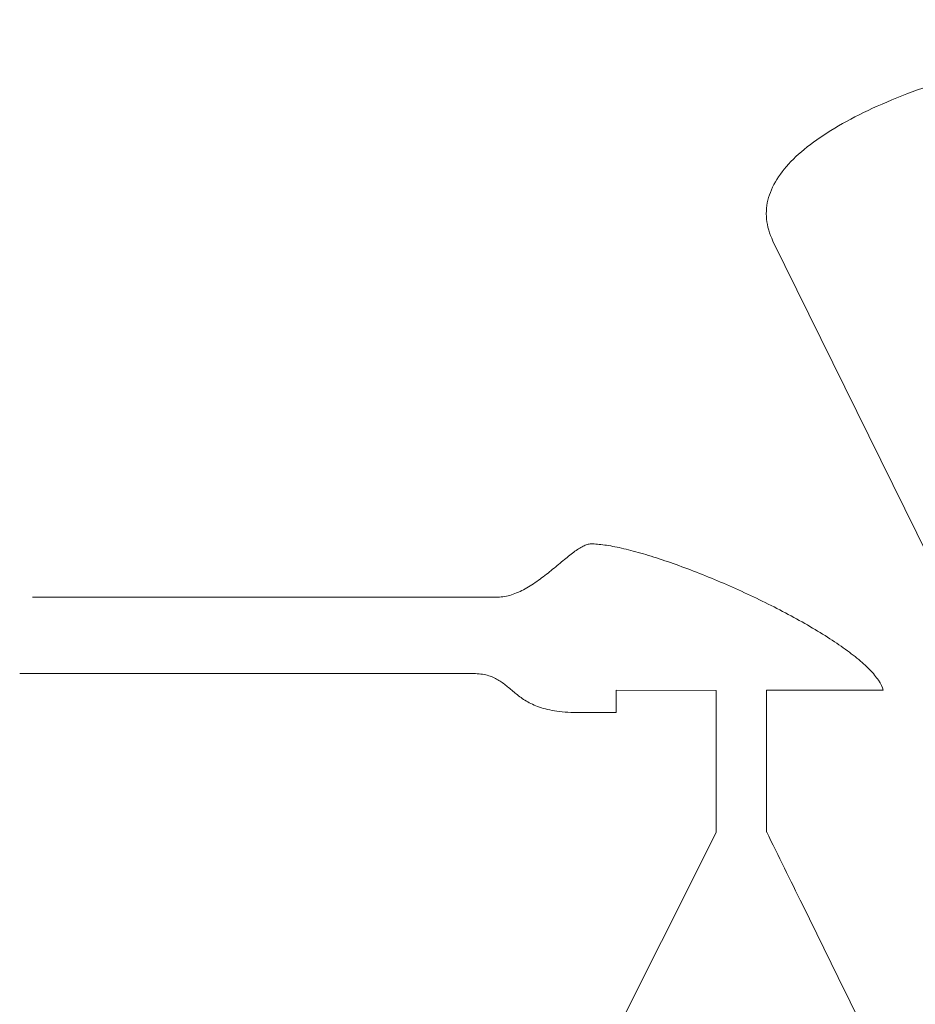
# Model space of a CAD drawing. Header units: millimetres. Extents: x -1287 to -404, y 154 to 690.
# Tile 3 of 9: x -1021 to -869, y 442 to 608. Entities that reach past the tile are written whole.
import ezdxf

# ---------------------------------------------------------------- set-up
doc = ezdxf.new("R2010")
doc.units = ezdxf.units.MM
doc.header["$MEASUREMENT"] = 0
doc.layers.add('Camada 1', color=7, linetype='Continuous')

msp = doc.modelspace()

# ---------------------------------------------------------------- linework, layer by layer
at = {"layer": 'Camada 1', "lineweight": 9}
for points, knots in [([(-787.67, 373.5558), (-787.67, 373.5558), (-787.6697, 373.5563), (-787.6697, 373.5563), (-787.6697, 373.5563), (-787.6697, 373.5563), (-781.5137, 385.8831), (-781.5137, 385.8831), (-781.5137, 385.8831), (-781.5137, 385.8831), (-775.3572, 398.2103), (-775.3572, 398.2103), (-775.3572, 398.2103), (-775.3572, 398.2103), (-769.201, 410.5375), (-769.201, 410.5375), (-769.201, 410.5375), (-769.201, 410.5375), (-763.0446, 422.8648), (-763.0446, 422.8648), (-763.0446, 422.8648), (-763.0446, 422.8648), (-756.8881, 435.192), (-756.8881, 435.192), (-756.8881, 435.192), (-756.8881, 435.192), (-750.7318, 447.5193), (-750.7318, 447.5193), (-750.7318, 447.5193), (-750.7318, 447.5193), (-744.5754, 459.8465), (-744.5754, 459.8465), (-744.5754, 459.8465), (-744.5754, 459.8465), (-738.4191, 472.1737), (-738.4191, 472.1737), (-738.4191, 472.1737), (-738.4191, 472.1737), (-732.2628, 484.5003), (-732.2628, 484.5003), (-732.2628, 484.5003), (-732.2628, 484.5003), (-726.1064, 496.8282), (-726.1064, 496.8282), (-726.1064, 496.8282), (-726.1064, 496.8282), (-719.9499, 509.1555), (-719.9499, 509.1555), (-719.9499, 509.1555), (-719.9499, 509.1555), (-713.7937, 521.4827), (-713.7937, 521.4827), (-713.7937, 521.4827), (-713.7937, 521.4827), (-707.6374, 533.8095), (-707.6374, 533.8095), (-707.6374, 533.8095), (-707.6374, 533.8095), (-701.4809, 546.1367), (-701.4809, 546.1367), (-701.4809, 546.1367), (-701.4809, 546.1367), (-695.3247, 558.4644), (-695.3247, 558.4644), (-695.3247, 558.4644), (-695.3247, 558.4644), (-689.1684, 570.7917), (-689.1684, 570.7917), (-689.1684, 570.7917), (-689.1133, 570.9022), (-689.0597, 571.0127), (-689.0086, 571.1233), (-689.0086, 571.1233), (-688.9575, 571.2343), (-688.908, 571.3449), (-688.861, 571.4554), (-688.861, 571.4554), (-688.8138, 571.5659), (-688.7686, 571.6761), (-688.7255, 571.7865), (-688.7255, 571.7865), (-688.6827, 571.8971), (-688.6415, 572.0075), (-688.6026, 572.1175), (-688.6026, 572.1175), (-688.5637, 572.2274), (-688.5265, 572.3375), (-688.4914, 572.4475), (-688.4914, 572.4475), (-688.4566, 572.5575), (-688.4232, 572.6674), (-688.3923, 572.7775), (-688.3923, 572.7775), (-688.3613, 572.8869), (-688.3321, 572.9968), (-688.305, 573.1063), (-688.305, 573.1063), (-688.278, 573.2156), (-688.2525, 573.3257), (-688.2294, 573.4346), (-688.2294, 573.4346), (-688.2064, 573.5441), (-688.1849, 573.6534), (-688.1656, 573.7629), (-688.1656, 573.7629), (-688.1462, 573.8717), (-688.1286, 573.9812), (-688.1131, 574.0901), (-688.1131, 574.0901), (-688.0977, 574.1989), (-688.084, 574.3084), (-688.0723, 574.4168), (-688.0723, 574.4168), (-688.0606, 574.5256), (-688.0508, 574.6346), (-688.043, 574.7435), (-688.043, 574.7435), (-688.0351, 574.8517), (-688.0289, 574.9601), (-688.025, 575.0689), (-688.025, 575.0689), (-688.0207, 575.1773), (-688.0182, 575.2857), (-688.0179, 575.394), (-688.0179, 575.394), (-688.0174, 575.5018), (-688.019, 575.6095), (-688.022, 575.7179), (-688.022, 575.7179), (-688.0251, 575.8256), (-688.03, 575.9334), (-688.037, 576.0413), (-688.037, 576.0413), (-688.1068, 577.1434), (-688.3708, 578.2327), (-688.8165, 579.3073), (-688.8165, 579.3073), (-689.2622, 580.3818), (-689.8898, 581.4417), (-690.6872, 582.4832), (-690.6872, 582.4832), (-691.4846, 583.5253), (-692.4522, 584.5493), (-693.5773, 585.5524), (-693.5773, 585.5524), (-694.7025, 586.5559), (-695.9859, 587.5392), (-697.4147, 588.4989), (-697.4147, 588.4989), (-698.8437, 589.458), (-700.4187, 590.3944), (-702.1278, 591.3046), (-702.1278, 591.3046), (-703.8368, 592.2147), (-705.6798, 593.0991), (-707.645, 593.954), (-707.645, 593.954), (-709.6098, 594.8093), (-711.697, 595.6358), (-713.894, 596.4304), (-713.894, 596.4304), (-716.091, 597.2252), (-718.3983, 597.9884), (-720.8033, 598.7172), (-720.8033, 598.7172), (-723.2085, 599.4457), (-725.712, 600.1403), (-728.3013, 600.7969), (-728.3013, 600.7969), (-730.8906, 601.4536), (-733.5663, 602.0738), (-736.316, 602.6535), (-736.316, 602.6535), (-739.0656, 603.2332), (-741.8898, 603.7731), (-744.7754, 604.2698), (-744.7754, 604.2698), (-747.6615, 604.7669), (-750.6098, 605.2217), (-753.6081, 605.6302), (-753.6081, 605.6302), (-756.6064, 606.0389), (-759.6553, 606.4023), (-762.7418, 606.717), (-762.7418, 606.717), (-765.8288, 607.032), (-768.9542, 607.2987), (-772.1054, 607.5144), (-772.1054, 607.5144), (-775.2569, 607.73), (-778.4347, 607.8944), (-781.6266, 608.0044), (-781.6266, 608.0044), (-784.8185, 608.115), (-788.025, 608.1721), (-791.2337, 608.1721), (-791.2337, 608.1721), (-794.7562, 608.1721), (-798.2754, 608.1039), (-801.7755, 607.9707), (-801.7755, 607.9707), (-805.2755, 607.8382), (-808.7568, 607.6408), (-812.203, 607.3829), (-812.203, 607.3829), (-815.6491, 607.125), (-819.0607, 606.8056), (-822.4216, 606.4294), (-822.4216, 606.4294), (-825.7825, 606.0538), (-829.093, 605.6198), (-832.3372, 605.1331), (-832.3372, 605.1331), (-835.5812, 604.6465), (-838.7593, 604.1059), (-841.8551, 603.5153), (-841.8551, 603.5153), (-844.9509, 602.9251), (-847.9649, 602.2845), (-850.8812, 601.5982), (-850.8812, 601.5982), (-853.7972, 600.9114), (-856.6154, 600.1789), (-859.3205, 599.4033), (-859.3205, 599.4033), (-862.0255, 598.6281), (-864.617, 597.8103), (-867.0791, 596.9534), (-867.0791, 596.9534), (-869.5412, 596.0967), (-871.8743, 595.2007), (-874.0623, 594.2703), (-874.0623, 594.2703), (-876.2502, 593.3394), (-878.2932, 592.3726), (-880.1752, 591.3749), (-880.1752, 591.3749), (-882.0573, 590.3773), (-883.7792, 589.348), (-885.3241, 588.2904), (-885.3241, 588.2904), (-886.869, 587.2329), (-888.2382, 586.1474), (-889.4143, 585.038), (-889.4143, 585.038), (-890.591, 583.9289), (-891.5752, 582.7944), (-892.3514, 581.6401), (-892.3514, 581.6401), (-893.1276, 580.4858), (-893.696, 579.3101), (-894.0406, 578.1184), (-894.0406, 578.1184), (-894.3852, 576.926), (-894.5061, 575.7173), (-894.3876, 574.4949), (-894.3876, 574.4949), (-894.2694, 573.2724), (-893.9115, 572.0366), (-893.2984, 570.7917), (-893.2984, 570.7917), (-893.2984, 570.7917), (-887.2274, 558.4595), (-887.2274, 558.4595), (-887.2274, 558.4595), (-887.2274, 558.4595), (-881.1563, 546.1272), (-881.1563, 546.1272), (-881.1563, 546.1272), (-881.1563, 546.1272), (-875.0852, 533.7951), (-875.0852, 533.7951), (-875.0852, 533.7951), (-875.0852, 533.7951), (-869.0142, 521.4634), (-869.0142, 521.4634), (-869.0142, 521.4634), (-869.0142, 521.4634), (-862.9431, 509.1312), (-862.9431, 509.1312), (-862.9431, 509.1312), (-862.9431, 509.1312), (-856.8721, 496.7996), (-856.8721, 496.7996), (-856.8721, 496.7996), (-856.8721, 496.7996), (-850.801, 484.4673), (-850.801, 484.4673), (-850.801, 484.4673), (-850.801, 484.4673), (-844.7299, 472.1351), (-844.7299, 472.1351), (-844.7299, 472.1351), (-844.7299, 472.1351), (-838.6589, 459.8036), (-838.6589, 459.8036), (-838.6589, 459.8036), (-838.6589, 459.8036), (-832.5878, 447.4713), (-832.5878, 447.4713), (-832.5878, 447.4713), (-832.5878, 447.4713), (-826.5167, 435.1392), (-826.5167, 435.1392), (-826.5167, 435.1392), (-826.5167, 435.1392), (-820.4457, 422.8075), (-820.4457, 422.8075), (-820.4457, 422.8075), (-820.4457, 422.8075), (-814.3746, 410.4758), (-814.3746, 410.4758), (-814.3746, 410.4758), (-814.3746, 410.4758), (-808.3035, 398.1437), (-808.3035, 398.1437), (-808.3035, 398.1437), (-808.3035, 398.1437), (-802.2325, 385.8114), (-802.2325, 385.8114), (-802.2325, 385.8114), (-800.2088, 381.7009), (-798.1852, 377.5904), (-796.1617, 373.4799)], [0, 0, 0, 0, 0.01234568, 0.01234568, 0.01234568, 0.01234568, 0.02469136, 0.02469136, 0.02469136, 0.02469136, 0.03703704, 0.03703704, 0.03703704, 0.03703704, 0.04938272, 0.04938272, 0.04938272, 0.04938272, 0.0617284, 0.0617284, 0.0617284, 0.0617284, 0.07407407, 0.07407407, 0.07407407, 0.07407407, 0.08641975, 0.08641975, 0.08641975, 0.08641975, 0.09876543, 0.09876543, 0.09876543, 0.09876543, 0.11111111, 0.11111111, 0.11111111, 0.11111111, 0.12345679, 0.12345679, 0.12345679, 0.12345679, 0.13580247, 0.13580247, 0.13580247, 0.13580247, 0.14814815, 0.14814815, 0.14814815, 0.14814815, 0.16049383, 0.16049383, 0.16049383, 0.16049383, 0.17283951, 0.17283951, 0.17283951, 0.17283951, 0.18518519, 0.18518519, 0.18518519, 0.18518519, 0.19753086, 0.19753086, 0.19753086, 0.19753086, 0.20987654, 0.20987654, 0.20987654, 0.20987654, 0.22222222, 0.22222222, 0.22222222, 0.22222222, 0.2345679, 0.2345679, 0.2345679, 0.2345679, 0.24691358, 0.24691358, 0.24691358, 0.24691358, 0.25925926, 0.25925926, 0.25925926, 0.25925926, 0.27160494, 0.27160494, 0.27160494, 0.27160494, 0.28395062, 0.28395062, 0.28395062, 0.28395062, 0.2962963, 0.2962963, 0.2962963, 0.2962963, 0.30864198, 0.30864198, 0.30864198, 0.30864198, 0.32098765, 0.32098765, 0.32098765, 0.32098765, 0.33333333, 0.33333333, 0.33333333, 0.33333333, 0.34567901, 0.34567901, 0.34567901, 0.34567901, 0.35802469, 0.35802469, 0.35802469, 0.35802469, 0.37037037, 0.37037037, 0.37037037, 0.37037037, 0.38271605, 0.38271605, 0.38271605, 0.38271605, 0.39506173, 0.39506173, 0.39506173, 0.39506173, 0.40740741, 0.40740741, 0.40740741, 0.40740741, 0.41975309, 0.41975309, 0.41975309, 0.41975309, 0.43209877, 0.43209877, 0.43209877, 0.43209877, 0.44444444, 0.44444444, 0.44444444, 0.44444444, 0.45679012, 0.45679012, 0.45679012, 0.45679012, 0.4691358, 0.4691358, 0.4691358, 0.4691358, 0.48148148, 0.48148148, 0.48148148, 0.48148148, 0.49382716, 0.49382716, 0.49382716, 0.49382716, 0.50617284, 0.50617284, 0.50617284, 0.50617284, 0.51851852, 0.51851852, 0.51851852, 0.51851852, 0.5308642, 0.5308642, 0.5308642, 0.5308642, 0.54320988, 0.54320988, 0.54320988, 0.54320988, 0.55555556, 0.55555556, 0.55555556, 0.55555556, 0.56790123, 0.56790123, 0.56790123, 0.56790123, 0.58024691, 0.58024691, 0.58024691, 0.58024691, 0.59259259, 0.59259259, 0.59259259, 0.59259259, 0.60493827, 0.60493827, 0.60493827, 0.60493827, 0.61728395, 0.61728395, 0.61728395, 0.61728395, 0.62962963, 0.62962963, 0.62962963, 0.62962963, 0.64197531, 0.64197531, 0.64197531, 0.64197531, 0.65432099, 0.65432099, 0.65432099, 0.65432099, 0.66666667, 0.66666667, 0.66666667, 0.66666667, 0.67901235, 0.67901235, 0.67901235, 0.67901235, 0.69135802, 0.69135802, 0.69135802, 0.69135802, 0.7037037, 0.7037037, 0.7037037, 0.7037037, 0.71604938, 0.71604938, 0.71604938, 0.71604938, 0.72839506, 0.72839506, 0.72839506, 0.72839506, 0.74074074, 0.74074074, 0.74074074, 0.74074074, 0.75308642, 0.75308642, 0.75308642, 0.75308642, 0.7654321, 0.7654321, 0.7654321, 0.7654321, 0.77777778, 0.77777778, 0.77777778, 0.77777778, 0.79012346, 0.79012346, 0.79012346, 0.79012346, 0.80246914, 0.80246914, 0.80246914, 0.80246914, 0.81481481, 0.81481481, 0.81481481, 0.81481481, 0.82716049, 0.82716049, 0.82716049, 0.82716049, 0.83950617, 0.83950617, 0.83950617, 0.83950617, 0.85185185, 0.85185185, 0.85185185, 0.85185185, 0.86419753, 0.86419753, 0.86419753, 0.86419753, 0.87654321, 0.87654321, 0.87654321, 0.87654321, 0.88888889, 0.88888889, 0.88888889, 0.88888889, 0.90123457, 0.90123457, 0.90123457, 0.90123457, 0.91358025, 0.91358025, 0.91358025, 0.91358025, 0.92592593, 0.92592593, 0.92592593, 0.92592593, 0.9382716, 0.9382716, 0.9382716, 0.9382716, 0.95061728, 0.95061728, 0.95061728, 0.95061728, 0.96296296, 0.96296296, 0.96296296, 0.96296296, 0.97530864, 0.97530864, 0.97530864, 0.97530864, 0.98765432, 0.98765432, 0.98765432, 0.98765432, 1, 1, 1, 1]), ([(-894.4084, 494.9319), (-894.4084, 494.9319), (-889.8127, 494.9319), (-889.8127, 494.9319), (-889.8127, 494.9319), (-889.8127, 494.9319), (-888.7311, 494.9319), (-888.7311, 494.9319), (-888.7311, 494.9319), (-888.7311, 494.9319), (-887.6492, 494.9319), (-887.6492, 494.9319), (-887.6492, 494.9319), (-887.6492, 494.9319), (-886.5674, 494.9319), (-886.5674, 494.9319), (-886.5674, 494.9319), (-886.5674, 494.9319), (-885.4855, 494.9319), (-885.4855, 494.9319), (-885.4855, 494.9319), (-885.4855, 494.9319), (-884.4037, 494.9319), (-884.4037, 494.9319), (-884.4037, 494.9319), (-884.4037, 494.9319), (-883.322, 494.9319), (-883.322, 494.9319), (-883.322, 494.9319), (-883.322, 494.9319), (-882.2402, 494.9319), (-882.2402, 494.9319), (-882.2402, 494.9319), (-882.2402, 494.9319), (-881.1584, 494.9319), (-881.1584, 494.9319), (-881.1584, 494.9319), (-881.1584, 494.9319), (-880.0768, 494.9319), (-880.0768, 494.9319), (-880.0768, 494.9319), (-880.0768, 494.9319), (-878.9948, 494.9319), (-878.9948, 494.9319), (-878.9948, 494.9319), (-878.9948, 494.9319), (-877.9131, 494.9319), (-877.9131, 494.9319), (-877.9131, 494.9319), (-877.9131, 494.9319), (-876.8312, 494.9319), (-876.8312, 494.9319), (-876.8312, 494.9319), (-876.8312, 494.9319), (-875.7494, 494.9319), (-875.7494, 494.9319), (-875.7494, 494.9319), (-875.7494, 494.9319), (-874.6677, 494.9319), (-874.6677, 494.9319), (-874.6677, 494.9319), (-874.8084, 495.4593), (-875.0819, 496.0179), (-875.4732, 496.6002), (-875.4732, 496.6002), (-875.8645, 497.1827), (-876.3743, 497.7902), (-876.9876, 498.4162), (-876.9876, 498.4162), (-877.6008, 499.0422), (-878.3178, 499.6874), (-879.1237, 500.3451), (-879.1237, 500.3451), (-879.9299, 501.0028), (-880.8254, 501.6741), (-881.7953, 502.3515), (-881.7953, 502.3515), (-882.7655, 503.0294), (-883.8104, 503.7138), (-884.9152, 504.3997), (-884.9152, 504.3997), (-886.0206, 505.0857), (-887.1863, 505.773), (-888.3975, 506.4554), (-888.3975, 506.4554), (-889.6092, 507.1377), (-890.8666, 507.8157), (-892.1554, 508.4824), (-892.1554, 508.4824), (-893.4443, 509.1497), (-894.7645, 509.8064), (-896.1015, 510.4464), (-896.1015, 510.4464), (-897.4387, 511.0866), (-898.7931, 511.7102), (-900.1501, 512.311), (-900.1501, 512.311), (-901.5068, 512.9123), (-902.8662, 513.4911), (-904.2136, 514.0415), (-904.2136, 514.0415), (-905.5611, 514.5921), (-906.8966, 515.1145), (-908.2059, 515.6026), (-908.2059, 515.6026), (-909.5152, 516.0907), (-910.7984, 516.5451), (-912.0404, 516.9588), (-912.0404, 516.9588), (-913.2824, 517.373), (-914.4841, 517.7468), (-915.6303, 518.075), (-915.6303, 518.075), (-916.7765, 518.4029), (-917.8675, 518.6858), (-918.8889, 518.9163), (-918.8889, 518.9163), (-919.91, 519.1469), (-920.8616, 519.3254), (-921.7294, 519.4467), (-921.7294, 519.4467), (-922.5971, 519.5681), (-923.3804, 519.6313), (-924.0655, 519.6313), (-924.0655, 519.6313), (-924.259, 519.6313), (-924.4655, 519.5962), (-924.6846, 519.5303), (-924.6846, 519.5303), (-924.9035, 519.4644), (-925.1351, 519.3683), (-925.3776, 519.2455), (-925.3776, 519.2455), (-925.6203, 519.1226), (-925.8745, 518.9736), (-926.1393, 518.8026), (-926.1393, 518.8026), (-926.404, 518.6315), (-926.6793, 518.4382), (-926.964, 518.2279), (-926.964, 518.2279), (-927.2487, 518.0171), (-927.5431, 517.7891), (-927.8461, 517.5482), (-927.8461, 517.5482), (-928.1494, 517.307), (-928.4611, 517.0523), (-928.7806, 516.7892), (-928.7806, 516.7892), (-929.1, 516.5259), (-929.4275, 516.2543), (-929.7615, 515.9779), (-929.7615, 515.9779), (-930.0955, 515.7017), (-930.4367, 515.4214), (-930.7834, 515.1405), (-930.7834, 515.1405), (-931.1303, 514.8602), (-931.4832, 514.5795), (-931.8412, 514.3033), (-931.8412, 514.3033), (-932.1989, 514.0269), (-932.5619, 513.7547), (-932.929, 513.4915), (-932.929, 513.4915), (-933.2958, 513.2283), (-933.6671, 512.9741), (-934.0415, 512.7326), (-934.0415, 512.7326), (-934.4157, 512.4915), (-934.7936, 512.2635), (-935.1732, 512.0533), (-935.1732, 512.0533), (-935.5531, 511.8424), (-935.9353, 511.6502), (-936.3187, 511.4791), (-936.3187, 511.4791), (-936.7022, 511.308), (-937.0873, 511.1586), (-937.4724, 511.0358), (-937.4724, 511.0358), (-937.8578, 510.9129), (-938.2436, 510.8163), (-938.6289, 510.7509), (-938.6289, 510.7509), (-939.0141, 510.685), (-939.3989, 510.6498), (-939.7826, 510.6498), (-939.7826, 510.6498), (-939.7826, 510.6498), (-944.6946, 510.6498), (-944.6946, 510.6498), (-944.6946, 510.6498), (-944.6946, 510.6498), (-949.6061, 510.6498), (-949.6061, 510.6498), (-949.6061, 510.6498), (-949.6061, 510.6498), (-954.5178, 510.6498), (-954.5178, 510.6498), (-954.5178, 510.6498), (-954.5178, 510.6498), (-959.4296, 510.6498), (-959.4296, 510.6498), (-959.4296, 510.6498), (-959.4296, 510.6498), (-964.3413, 510.6498), (-964.3413, 510.6498), (-964.3413, 510.6498), (-964.3413, 510.6498), (-969.2531, 510.6498), (-969.2531, 510.6498), (-969.2531, 510.6498), (-969.2531, 510.6498), (-974.1648, 510.6498), (-974.1648, 510.6498), (-974.1648, 510.6498), (-974.1648, 510.6498), (-979.0767, 510.6498), (-979.0767, 510.6498), (-979.0767, 510.6498), (-979.0767, 510.6498), (-983.9883, 510.6498), (-983.9883, 510.6498), (-983.9883, 510.6498), (-983.9883, 510.6498), (-988.9002, 510.6498), (-988.9002, 510.6498), (-988.9002, 510.6498), (-988.9002, 510.6498), (-993.8119, 510.6498), (-993.8119, 510.6498), (-993.8119, 510.6498), (-993.8119, 510.6498), (-998.7235, 510.6498), (-998.7235, 510.6498), (-998.7235, 510.6498), (-998.7235, 510.6498), (-1003.6354, 510.6498), (-1003.6354, 510.6498), (-1003.6354, 510.6498), (-1003.6354, 510.6498), (-1008.5471, 510.6498), (-1008.5471, 510.6498), (-1008.5471, 510.6498), (-1008.5471, 510.6498), (-1013.4589, 510.6498), (-1013.4589, 510.6498), (-1013.4589, 510.6498), (-1013.4589, 510.6498), (-1018.3047, 510.6498), (-1018.3047, 510.6498), (-1018.3047, 510.6498), (-1018.3047, 510.6498), (-1018.3706, 510.6498), (-1018.3706, 510.6498)], [0, 0, 0, 0, 0.015625, 0.015625, 0.015625, 0.015625, 0.03125, 0.03125, 0.03125, 0.03125, 0.046875, 0.046875, 0.046875, 0.046875, 0.0625, 0.0625, 0.0625, 0.0625, 0.078125, 0.078125, 0.078125, 0.078125, 0.09375, 0.09375, 0.09375, 0.09375, 0.109375, 0.109375, 0.109375, 0.109375, 0.125, 0.125, 0.125, 0.125, 0.140625, 0.140625, 0.140625, 0.140625, 0.15625, 0.15625, 0.15625, 0.15625, 0.171875, 0.171875, 0.171875, 0.171875, 0.1875, 0.1875, 0.1875, 0.1875, 0.203125, 0.203125, 0.203125, 0.203125, 0.21875, 0.21875, 0.21875, 0.21875, 0.234375, 0.234375, 0.234375, 0.234375, 0.25, 0.25, 0.25, 0.25, 0.265625, 0.265625, 0.265625, 0.265625, 0.28125, 0.28125, 0.28125, 0.28125, 0.296875, 0.296875, 0.296875, 0.296875, 0.3125, 0.3125, 0.3125, 0.3125, 0.328125, 0.328125, 0.328125, 0.328125, 0.34375, 0.34375, 0.34375, 0.34375, 0.359375, 0.359375, 0.359375, 0.359375, 0.375, 0.375, 0.375, 0.375, 0.390625, 0.390625, 0.390625, 0.390625, 0.40625, 0.40625, 0.40625, 0.40625, 0.421875, 0.421875, 0.421875, 0.421875, 0.4375, 0.4375, 0.4375, 0.4375, 0.453125, 0.453125, 0.453125, 0.453125, 0.46875, 0.46875, 0.46875, 0.46875, 0.484375, 0.484375, 0.484375, 0.484375, 0.5, 0.5, 0.5, 0.5, 0.515625, 0.515625, 0.515625, 0.515625, 0.53125, 0.53125, 0.53125, 0.53125, 0.546875, 0.546875, 0.546875, 0.546875, 0.5625, 0.5625, 0.5625, 0.5625, 0.578125, 0.578125, 0.578125, 0.578125, 0.59375, 0.59375, 0.59375, 0.59375, 0.609375, 0.609375, 0.609375, 0.609375, 0.625, 0.625, 0.625, 0.625, 0.640625, 0.640625, 0.640625, 0.640625, 0.65625, 0.65625, 0.65625, 0.65625, 0.671875, 0.671875, 0.671875, 0.671875, 0.6875, 0.6875, 0.6875, 0.6875, 0.703125, 0.703125, 0.703125, 0.703125, 0.71875, 0.71875, 0.71875, 0.71875, 0.734375, 0.734375, 0.734375, 0.734375, 0.75, 0.75, 0.75, 0.75, 0.765625, 0.765625, 0.765625, 0.765625, 0.78125, 0.78125, 0.78125, 0.78125, 0.796875, 0.796875, 0.796875, 0.796875, 0.8125, 0.8125, 0.8125, 0.8125, 0.828125, 0.828125, 0.828125, 0.828125, 0.84375, 0.84375, 0.84375, 0.84375, 0.859375, 0.859375, 0.859375, 0.859375, 0.875, 0.875, 0.875, 0.875, 0.890625, 0.890625, 0.890625, 0.890625, 0.90625, 0.90625, 0.90625, 0.90625, 0.921875, 0.921875, 0.921875, 0.921875, 0.9375, 0.9375, 0.9375, 0.9375, 0.953125, 0.953125, 0.953125, 0.953125, 0.96875, 0.96875, 0.96875, 0.96875, 0.984375, 0.984375, 0.984375, 0.984375, 1, 1, 1, 1]), ([(-902.9083, 494.8972), (-902.9083, 494.8972), (-919.8108, 494.9344), (-919.8108, 494.9344), (-919.8108, 494.9344), (-919.8108, 494.9344), (-919.8108, 494.7174), (-919.8108, 494.7174), (-919.8108, 494.7174), (-919.8108, 494.7174), (-919.8108, 494.444), (-919.8108, 494.444), (-919.8108, 494.444), (-919.8108, 494.444), (-919.8108, 494.17), (-919.8108, 494.17), (-919.8108, 494.17), (-919.8108, 494.17), (-919.8108, 493.8962), (-919.8108, 493.8962), (-919.8108, 493.8962), (-919.8108, 493.8962), (-919.8108, 493.6228), (-919.8108, 493.6228), (-919.8108, 493.6228), (-919.8108, 493.6228), (-919.8108, 493.3488), (-919.8108, 493.3488), (-919.8108, 493.3488), (-919.8108, 493.3488), (-919.8108, 493.075), (-919.8108, 493.075), (-919.8108, 493.075), (-919.8108, 493.075), (-919.8108, 492.801), (-919.8108, 492.801), (-919.8108, 492.801), (-919.8108, 492.801), (-919.8108, 492.5276), (-919.8108, 492.5276), (-919.8108, 492.5276), (-919.8108, 492.5276), (-919.8108, 492.2537), (-919.8108, 492.2537), (-919.8108, 492.2537), (-919.8108, 492.2537), (-919.8108, 491.9803), (-919.8108, 491.9803), (-919.8108, 491.9803), (-919.8108, 491.9803), (-919.8108, 491.7064), (-919.8108, 491.7064), (-919.8108, 491.7064), (-919.8108, 491.7064), (-919.8108, 491.4325), (-919.8108, 491.4325), (-919.8108, 491.4325), (-919.8108, 491.4325), (-919.8108, 491.1585), (-919.8108, 491.1585), (-919.8108, 491.1585), (-919.8108, 491.1585), (-920.2217, 491.1585), (-920.2217, 491.1585), (-920.2217, 491.1585), (-920.2217, 491.1585), (-920.6324, 491.1585), (-920.6324, 491.1585), (-920.6324, 491.1585), (-920.6324, 491.1585), (-921.0429, 491.1585), (-921.0429, 491.1585), (-921.0429, 491.1585), (-921.0429, 491.1585), (-921.4536, 491.1585), (-921.4536, 491.1585), (-921.4536, 491.1585), (-921.4536, 491.1585), (-921.8644, 491.1585), (-921.8644, 491.1585), (-921.8644, 491.1585), (-921.8644, 491.1585), (-922.2751, 491.1585), (-922.2751, 491.1585), (-922.2751, 491.1585), (-922.2751, 491.1585), (-922.6859, 491.1585), (-922.6859, 491.1585), (-922.6859, 491.1585), (-922.6859, 491.1585), (-923.0964, 491.1585), (-923.0964, 491.1585), (-923.0964, 491.1585), (-923.0964, 491.1585), (-923.5072, 491.1585), (-923.5072, 491.1585), (-923.5072, 491.1585), (-923.5072, 491.1585), (-923.918, 491.1585), (-923.918, 491.1585), (-923.918, 491.1585), (-923.918, 491.1585), (-924.3286, 491.1585), (-924.3286, 491.1585), (-924.3286, 491.1585), (-924.3286, 491.1585), (-924.7392, 491.1585), (-924.7392, 491.1585), (-924.7392, 491.1585), (-924.7392, 491.1585), (-925.1499, 491.1585), (-925.1499, 491.1585), (-925.1499, 491.1585), (-925.1499, 491.1585), (-925.5607, 491.1585), (-925.5607, 491.1585), (-925.5607, 491.1585), (-925.5607, 491.1585), (-925.9712, 491.1585), (-925.9712, 491.1585), (-925.9712, 491.1585), (-925.9712, 491.1585), (-926.3819, 491.1585), (-926.3819, 491.1585), (-926.3819, 491.1585), (-927.1167, 491.1585), (-927.7999, 491.1845), (-928.4371, 491.2326), (-928.4371, 491.2326), (-929.0741, 491.2808), (-929.6654, 491.3514), (-930.2156, 491.4412), (-930.2156, 491.4412), (-930.7658, 491.5312), (-931.2756, 491.6401), (-931.7497, 491.7653), (-931.7497, 491.7653), (-932.2236, 491.8904), (-932.6623, 492.0312), (-933.0707, 492.1855), (-933.0707, 492.1855), (-933.4791, 492.3391), (-933.8575, 492.506), (-934.2109, 492.6827), (-934.2109, 492.6827), (-934.5645, 492.8589), (-934.8931, 493.0449), (-935.2018, 493.2378), (-935.2018, 493.2378), (-935.5105, 493.4299), (-935.8005, 493.6291), (-936.0754, 493.8308), (-936.0754, 493.8308), (-936.3507, 494.0332), (-936.6115, 494.2387), (-936.8633, 494.444), (-936.8633, 494.444), (-937.1151, 494.649), (-937.3583, 494.8548), (-937.5975, 495.0566), (-937.5975, 495.0566), (-937.8367, 495.2588), (-938.0726, 495.4575), (-938.3097, 495.65), (-938.3097, 495.65), (-938.5471, 495.8424), (-938.786, 496.0289), (-939.032, 496.2051), (-939.032, 496.2051), (-939.032, 496.2051), (-939.0396, 496.2105), (-939.0396, 496.2105), (-939.0396, 496.2105), (-939.2831, 496.3853), (-939.5335, 496.5503), (-939.7956, 496.7024), (-939.7956, 496.7024), (-940.0607, 496.856), (-940.3377, 496.9975), (-940.6326, 497.1227), (-940.6326, 497.1227), (-940.9273, 497.2478), (-941.24, 497.3568), (-941.5752, 497.4466), (-941.5752, 497.4466), (-941.9102, 497.5364), (-942.2688, 497.607), (-942.6546, 497.6552), (-942.6546, 497.6552), (-943.0408, 497.7032), (-943.4554, 497.7289), (-943.9031, 497.7289), (-943.9031, 497.7289), (-943.9031, 497.7289), (-948.6944, 497.7289), (-948.6944, 497.7289), (-948.6944, 497.7289), (-948.6944, 497.7289), (-953.4856, 497.7289), (-953.4856, 497.7289), (-953.4856, 497.7289), (-953.4856, 497.7289), (-958.2767, 497.7289), (-958.2767, 497.7289), (-958.2767, 497.7289), (-958.2767, 497.7289), (-963.0677, 497.7289), (-963.0677, 497.7289), (-963.0677, 497.7289), (-963.0677, 497.7289), (-967.8587, 497.7289), (-967.8587, 497.7289), (-967.8587, 497.7289), (-967.8587, 497.7289), (-972.6499, 497.7289), (-972.6499, 497.7289), (-972.6499, 497.7289), (-972.6499, 497.7289), (-977.441, 497.7289), (-977.441, 497.7289), (-977.441, 497.7289), (-977.441, 497.7289), (-982.2322, 497.7289), (-982.2322, 497.7289), (-982.2322, 497.7289), (-982.2322, 497.7289), (-987.0232, 497.7289), (-987.0232, 497.7289), (-987.0232, 497.7289), (-987.0232, 497.7289), (-991.8142, 497.7289), (-991.8142, 497.7289), (-991.8142, 497.7289), (-991.8142, 497.7289), (-996.6054, 497.7289), (-996.6054, 497.7289), (-996.6054, 497.7289), (-996.6054, 497.7289), (-1001.3965, 497.7289), (-1001.3965, 497.7289), (-1001.3965, 497.7289), (-1001.3965, 497.7289), (-1006.1875, 497.7289), (-1006.1875, 497.7289), (-1006.1875, 497.7289), (-1006.1875, 497.7289), (-1010.9785, 497.7289), (-1010.9785, 497.7289), (-1010.9785, 497.7289), (-1010.9785, 497.7289), (-1015.7697, 497.7289), (-1015.7697, 497.7289), (-1015.7697, 497.7289), (-1015.7697, 497.7289), (-1020.5608, 497.7289), (-1020.5608, 497.7289)], [0, 0, 0, 0, 0.015625, 0.015625, 0.015625, 0.015625, 0.03125, 0.03125, 0.03125, 0.03125, 0.046875, 0.046875, 0.046875, 0.046875, 0.0625, 0.0625, 0.0625, 0.0625, 0.078125, 0.078125, 0.078125, 0.078125, 0.09375, 0.09375, 0.09375, 0.09375, 0.109375, 0.109375, 0.109375, 0.109375, 0.125, 0.125, 0.125, 0.125, 0.140625, 0.140625, 0.140625, 0.140625, 0.15625, 0.15625, 0.15625, 0.15625, 0.171875, 0.171875, 0.171875, 0.171875, 0.1875, 0.1875, 0.1875, 0.1875, 0.203125, 0.203125, 0.203125, 0.203125, 0.21875, 0.21875, 0.21875, 0.21875, 0.234375, 0.234375, 0.234375, 0.234375, 0.25, 0.25, 0.25, 0.25, 0.265625, 0.265625, 0.265625, 0.265625, 0.28125, 0.28125, 0.28125, 0.28125, 0.296875, 0.296875, 0.296875, 0.296875, 0.3125, 0.3125, 0.3125, 0.3125, 0.328125, 0.328125, 0.328125, 0.328125, 0.34375, 0.34375, 0.34375, 0.34375, 0.359375, 0.359375, 0.359375, 0.359375, 0.375, 0.375, 0.375, 0.375, 0.390625, 0.390625, 0.390625, 0.390625, 0.40625, 0.40625, 0.40625, 0.40625, 0.421875, 0.421875, 0.421875, 0.421875, 0.4375, 0.4375, 0.4375, 0.4375, 0.453125, 0.453125, 0.453125, 0.453125, 0.46875, 0.46875, 0.46875, 0.46875, 0.484375, 0.484375, 0.484375, 0.484375, 0.5, 0.5, 0.5, 0.5, 0.515625, 0.515625, 0.515625, 0.515625, 0.53125, 0.53125, 0.53125, 0.53125, 0.546875, 0.546875, 0.546875, 0.546875, 0.5625, 0.5625, 0.5625, 0.5625, 0.578125, 0.578125, 0.578125, 0.578125, 0.59375, 0.59375, 0.59375, 0.59375, 0.609375, 0.609375, 0.609375, 0.609375, 0.625, 0.625, 0.625, 0.625, 0.640625, 0.640625, 0.640625, 0.640625, 0.65625, 0.65625, 0.65625, 0.65625, 0.671875, 0.671875, 0.671875, 0.671875, 0.6875, 0.6875, 0.6875, 0.6875, 0.703125, 0.703125, 0.703125, 0.703125, 0.71875, 0.71875, 0.71875, 0.71875, 0.734375, 0.734375, 0.734375, 0.734375, 0.75, 0.75, 0.75, 0.75, 0.765625, 0.765625, 0.765625, 0.765625, 0.78125, 0.78125, 0.78125, 0.78125, 0.796875, 0.796875, 0.796875, 0.796875, 0.8125, 0.8125, 0.8125, 0.8125, 0.828125, 0.828125, 0.828125, 0.828125, 0.84375, 0.84375, 0.84375, 0.84375, 0.859375, 0.859375, 0.859375, 0.859375, 0.875, 0.875, 0.875, 0.875, 0.890625, 0.890625, 0.890625, 0.890625, 0.90625, 0.90625, 0.90625, 0.90625, 0.921875, 0.921875, 0.921875, 0.921875, 0.9375, 0.9375, 0.9375, 0.9375, 0.953125, 0.953125, 0.953125, 0.953125, 0.96875, 0.96875, 0.96875, 0.96875, 0.984375, 0.984375, 0.984375, 0.984375, 1, 1, 1, 1]), ([(-902.8973, 470.9742), (-902.8973, 470.9742), (-902.8976, 470.9737), (-902.8976, 470.9737), (-902.8976, 470.9737), (-902.8976, 470.9737), (-909.0536, 458.6469), (-909.0536, 458.6469), (-909.0536, 458.6469), (-909.0536, 458.6469), (-915.2101, 446.3197), (-915.2101, 446.3197), (-915.2101, 446.3197), (-915.2101, 446.3197), (-921.3663, 433.9925), (-921.3663, 433.9925), (-921.3663, 433.9925), (-921.3663, 433.9925), (-927.5227, 421.6652), (-927.5227, 421.6652), (-927.5227, 421.6652), (-927.5227, 421.6652), (-933.6792, 409.338), (-933.6792, 409.338), (-933.6792, 409.338), (-933.6792, 409.338), (-939.8355, 397.0107), (-939.8355, 397.0107), (-939.8355, 397.0107), (-939.8355, 397.0107), (-945.9919, 384.6835), (-945.9919, 384.6835), (-945.9919, 384.6835), (-945.9919, 384.6835), (-952.1482, 372.3563), (-952.1482, 372.3563), (-952.1482, 372.3563), (-952.1482, 372.3563), (-958.3045, 360.0297), (-958.3045, 360.0297), (-958.3045, 360.0297), (-958.3045, 360.0297), (-964.4609, 347.7018), (-964.4609, 347.7018), (-964.4609, 347.7018), (-964.4609, 347.7018), (-970.6174, 335.3745), (-970.6174, 335.3745), (-970.6174, 335.3745), (-970.6174, 335.3745), (-976.7736, 323.0473), (-976.7736, 323.0473), (-976.7736, 323.0473), (-976.7736, 323.0473), (-982.9299, 310.7205), (-982.9299, 310.7205), (-982.9299, 310.7205), (-982.9299, 310.7205), (-989.0864, 298.3933), (-989.0864, 298.3933), (-989.0864, 298.3933), (-989.0864, 298.3933), (-995.2426, 286.0656), (-995.2426, 286.0656), (-995.2426, 286.0656), (-995.2426, 286.0656), (-1001.3989, 273.7383), (-1001.3989, 273.7383), (-1001.3989, 273.7383), (-1001.454, 273.6278), (-1001.5076, 273.5173), (-1001.5587, 273.4067), (-1001.5587, 273.4067), (-1001.6098, 273.2957), (-1001.6593, 273.1851), (-1001.7063, 273.0746), (-1001.7063, 273.0746), (-1001.7535, 272.9641), (-1001.7987, 272.8539), (-1001.8418, 272.7435), (-1001.8418, 272.7435), (-1001.8846, 272.6329), (-1001.9258, 272.5225), (-1001.9647, 272.4125), (-1001.9647, 272.4125), (-1002.0036, 272.3026), (-1002.0408, 272.1925), (-1002.0759, 272.0825), (-1002.0759, 272.0825), (-1002.1107, 271.9725), (-1002.1441, 271.8626), (-1002.175, 271.7525), (-1002.175, 271.7525), (-1002.206, 271.6431), (-1002.2352, 271.5332), (-1002.2623, 271.4237), (-1002.2623, 271.4237), (-1002.2893, 271.3144), (-1002.3148, 271.2043), (-1002.3379, 271.0954), (-1002.3379, 271.0954), (-1002.3609, 270.9859), (-1002.3824, 270.8766), (-1002.4017, 270.7671), (-1002.4017, 270.7671), (-1002.4211, 270.6583), (-1002.4387, 270.5488), (-1002.4542, 270.4399), (-1002.4542, 270.4399), (-1002.4696, 270.3311), (-1002.4833, 270.2216), (-1002.495, 270.1132), (-1002.495, 270.1132), (-1002.5067, 270.0044), (-1002.5165, 269.8954), (-1002.5243, 269.7865), (-1002.5243, 269.7865), (-1002.5322, 269.6783), (-1002.5384, 269.5699), (-1002.5423, 269.4611), (-1002.5423, 269.4611), (-1002.5466, 269.3527), (-1002.5491, 269.2443), (-1002.5494, 269.136), (-1002.5494, 269.136), (-1002.5499, 269.0282), (-1002.5483, 268.9205), (-1002.5453, 268.8121), (-1002.5453, 268.8121), (-1002.5422, 268.7044), (-1002.5373, 268.5966), (-1002.5303, 268.4887), (-1002.5303, 268.4887), (-1002.4605, 267.3866), (-1002.1965, 266.2973), (-1001.7508, 265.2227), (-1001.7508, 265.2227), (-1001.3051, 264.1482), (-1000.6775, 263.0883), (-999.8801, 262.0468), (-999.8801, 262.0468), (-999.0827, 261.0047), (-998.1151, 259.9807), (-996.99, 258.9776), (-996.99, 258.9776), (-995.8648, 257.9741), (-994.5814, 256.9908), (-993.1526, 256.0311), (-993.1526, 256.0311), (-991.7236, 255.072), (-990.1486, 254.1356), (-988.4395, 253.2254), (-988.4395, 253.2254), (-986.7305, 252.3153), (-984.8875, 251.4309), (-982.9223, 250.576), (-982.9223, 250.576), (-980.9575, 249.7207), (-978.8703, 248.8942), (-976.6733, 248.0996), (-976.6733, 248.0996), (-974.4763, 247.3048), (-972.169, 246.5416), (-969.764, 245.8128), (-969.764, 245.8128), (-967.3588, 245.0843), (-964.8553, 244.3897), (-962.266, 243.7331), (-962.266, 243.7331), (-959.6767, 243.0764), (-957.001, 242.4562), (-954.2513, 241.8765), (-954.2513, 241.8765), (-951.5017, 241.2968), (-948.6775, 240.7569), (-945.7919, 240.2602), (-945.7919, 240.2602), (-942.9058, 239.7631), (-939.9575, 239.3083), (-936.9592, 238.8998), (-936.9592, 238.8998), (-933.9609, 238.4911), (-930.912, 238.1277), (-927.8255, 237.813), (-927.8255, 237.813), (-924.7385, 237.498), (-921.6131, 237.2313), (-918.4619, 237.0156), (-918.4619, 237.0156), (-915.3104, 236.8), (-912.1326, 236.6356), (-908.9407, 236.5256), (-908.9407, 236.5256), (-905.7488, 236.415), (-902.5423, 236.3579), (-899.3336, 236.3579), (-899.3336, 236.3579), (-895.8111, 236.3579), (-892.2919, 236.4261), (-888.7918, 236.5593), (-888.7918, 236.5593), (-885.2918, 236.6918), (-881.8105, 236.8892), (-878.3643, 237.1471), (-878.3643, 237.1471), (-874.9182, 237.405), (-871.5066, 237.7244), (-868.1457, 238.1006), (-868.1457, 238.1006), (-864.7848, 238.4762), (-861.4743, 238.9102), (-858.2301, 239.3969), (-858.2301, 239.3969), (-854.9861, 239.8835), (-851.808, 240.4241), (-848.7122, 241.0147), (-848.7122, 241.0147), (-845.6164, 241.6049), (-842.6024, 242.2455), (-839.6861, 242.9318), (-839.6861, 242.9318), (-836.7701, 243.6186), (-833.9519, 244.3511), (-831.2468, 245.1267), (-831.2468, 245.1267), (-828.5418, 245.9019), (-825.9503, 246.7197), (-823.4882, 247.5766), (-823.4882, 247.5766), (-821.0261, 248.4333), (-818.693, 249.3293), (-816.505, 250.2597), (-816.505, 250.2597), (-814.3171, 251.1906), (-812.2741, 252.1574), (-810.3921, 253.1551), (-810.3921, 253.1551), (-808.51, 254.1527), (-806.7881, 255.182), (-805.2432, 256.2396), (-805.2432, 256.2396), (-803.6983, 257.2971), (-802.3291, 258.3826), (-801.153, 259.492), (-801.153, 259.492), (-799.9763, 260.6011), (-798.9921, 261.7356), (-798.2159, 262.8899), (-798.2159, 262.8899), (-797.4397, 264.0442), (-796.8713, 265.2199), (-796.5267, 266.4116), (-796.5267, 266.4116), (-796.1821, 267.604), (-796.0612, 268.8127), (-796.1797, 270.0351), (-796.1797, 270.0351), (-796.2979, 271.2576), (-796.6558, 272.4934), (-797.2689, 273.7383), (-797.2689, 273.7383), (-797.2689, 273.7383), (-803.3399, 286.0705), (-803.3399, 286.0705), (-803.3399, 286.0705), (-803.3399, 286.0705), (-809.411, 298.4028), (-809.411, 298.4028), (-809.411, 298.4028), (-809.411, 298.4028), (-815.4821, 310.7349), (-815.4821, 310.7349), (-815.4821, 310.7349), (-815.4821, 310.7349), (-821.5531, 323.0666), (-821.5531, 323.0666), (-821.5531, 323.0666), (-821.5531, 323.0666), (-827.6242, 335.3988), (-827.6242, 335.3988), (-827.6242, 335.3988), (-827.6242, 335.3988), (-833.6952, 347.7304), (-833.6952, 347.7304), (-833.6952, 347.7304), (-833.6952, 347.7304), (-839.7663, 360.0627), (-839.7663, 360.0627), (-839.7663, 360.0627), (-839.7663, 360.0627), (-845.8374, 372.3949), (-845.8374, 372.3949), (-845.8374, 372.3949), (-845.8374, 372.3949), (-851.9084, 384.7264), (-851.9084, 384.7264), (-851.9084, 384.7264), (-851.9084, 384.7264), (-857.9795, 397.0587), (-857.9795, 397.0587), (-857.9795, 397.0587), (-857.9795, 397.0587), (-864.0506, 409.3908), (-864.0506, 409.3908), (-864.0506, 409.3908), (-864.0506, 409.3908), (-870.1216, 421.7225), (-870.1216, 421.7225), (-870.1216, 421.7225), (-870.1216, 421.7225), (-876.1927, 434.0542), (-876.1927, 434.0542), (-876.1927, 434.0542), (-876.1927, 434.0542), (-882.2638, 446.3863), (-882.2638, 446.3863), (-882.2638, 446.3863), (-882.2638, 446.3863), (-888.3348, 458.7186), (-888.3348, 458.7186), (-888.3348, 458.7186), (-890.3585, 462.8291), (-892.3821, 466.9396), (-894.4056, 471.0501)], [0, 0, 0, 0, 0.01234568, 0.01234568, 0.01234568, 0.01234568, 0.02469136, 0.02469136, 0.02469136, 0.02469136, 0.03703704, 0.03703704, 0.03703704, 0.03703704, 0.04938272, 0.04938272, 0.04938272, 0.04938272, 0.0617284, 0.0617284, 0.0617284, 0.0617284, 0.07407407, 0.07407407, 0.07407407, 0.07407407, 0.08641975, 0.08641975, 0.08641975, 0.08641975, 0.09876543, 0.09876543, 0.09876543, 0.09876543, 0.11111111, 0.11111111, 0.11111111, 0.11111111, 0.12345679, 0.12345679, 0.12345679, 0.12345679, 0.13580247, 0.13580247, 0.13580247, 0.13580247, 0.14814815, 0.14814815, 0.14814815, 0.14814815, 0.16049383, 0.16049383, 0.16049383, 0.16049383, 0.17283951, 0.17283951, 0.17283951, 0.17283951, 0.18518519, 0.18518519, 0.18518519, 0.18518519, 0.19753086, 0.19753086, 0.19753086, 0.19753086, 0.20987654, 0.20987654, 0.20987654, 0.20987654, 0.22222222, 0.22222222, 0.22222222, 0.22222222, 0.2345679, 0.2345679, 0.2345679, 0.2345679, 0.24691358, 0.24691358, 0.24691358, 0.24691358, 0.25925926, 0.25925926, 0.25925926, 0.25925926, 0.27160494, 0.27160494, 0.27160494, 0.27160494, 0.28395062, 0.28395062, 0.28395062, 0.28395062, 0.2962963, 0.2962963, 0.2962963, 0.2962963, 0.30864198, 0.30864198, 0.30864198, 0.30864198, 0.32098765, 0.32098765, 0.32098765, 0.32098765, 0.33333333, 0.33333333, 0.33333333, 0.33333333, 0.34567901, 0.34567901, 0.34567901, 0.34567901, 0.35802469, 0.35802469, 0.35802469, 0.35802469, 0.37037037, 0.37037037, 0.37037037, 0.37037037, 0.38271605, 0.38271605, 0.38271605, 0.38271605, 0.39506173, 0.39506173, 0.39506173, 0.39506173, 0.40740741, 0.40740741, 0.40740741, 0.40740741, 0.41975309, 0.41975309, 0.41975309, 0.41975309, 0.43209877, 0.43209877, 0.43209877, 0.43209877, 0.44444444, 0.44444444, 0.44444444, 0.44444444, 0.45679012, 0.45679012, 0.45679012, 0.45679012, 0.4691358, 0.4691358, 0.4691358, 0.4691358, 0.48148148, 0.48148148, 0.48148148, 0.48148148, 0.49382716, 0.49382716, 0.49382716, 0.49382716, 0.50617284, 0.50617284, 0.50617284, 0.50617284, 0.51851852, 0.51851852, 0.51851852, 0.51851852, 0.5308642, 0.5308642, 0.5308642, 0.5308642, 0.54320988, 0.54320988, 0.54320988, 0.54320988, 0.55555556, 0.55555556, 0.55555556, 0.55555556, 0.56790123, 0.56790123, 0.56790123, 0.56790123, 0.58024691, 0.58024691, 0.58024691, 0.58024691, 0.59259259, 0.59259259, 0.59259259, 0.59259259, 0.60493827, 0.60493827, 0.60493827, 0.60493827, 0.61728395, 0.61728395, 0.61728395, 0.61728395, 0.62962963, 0.62962963, 0.62962963, 0.62962963, 0.64197531, 0.64197531, 0.64197531, 0.64197531, 0.65432099, 0.65432099, 0.65432099, 0.65432099, 0.66666667, 0.66666667, 0.66666667, 0.66666667, 0.67901235, 0.67901235, 0.67901235, 0.67901235, 0.69135802, 0.69135802, 0.69135802, 0.69135802, 0.7037037, 0.7037037, 0.7037037, 0.7037037, 0.71604938, 0.71604938, 0.71604938, 0.71604938, 0.72839506, 0.72839506, 0.72839506, 0.72839506, 0.74074074, 0.74074074, 0.74074074, 0.74074074, 0.75308642, 0.75308642, 0.75308642, 0.75308642, 0.7654321, 0.7654321, 0.7654321, 0.7654321, 0.77777778, 0.77777778, 0.77777778, 0.77777778, 0.79012346, 0.79012346, 0.79012346, 0.79012346, 0.80246914, 0.80246914, 0.80246914, 0.80246914, 0.81481481, 0.81481481, 0.81481481, 0.81481481, 0.82716049, 0.82716049, 0.82716049, 0.82716049, 0.83950617, 0.83950617, 0.83950617, 0.83950617, 0.85185185, 0.85185185, 0.85185185, 0.85185185, 0.86419753, 0.86419753, 0.86419753, 0.86419753, 0.87654321, 0.87654321, 0.87654321, 0.87654321, 0.88888889, 0.88888889, 0.88888889, 0.88888889, 0.90123457, 0.90123457, 0.90123457, 0.90123457, 0.91358025, 0.91358025, 0.91358025, 0.91358025, 0.92592593, 0.92592593, 0.92592593, 0.92592593, 0.9382716, 0.9382716, 0.9382716, 0.9382716, 0.95061728, 0.95061728, 0.95061728, 0.95061728, 0.96296296, 0.96296296, 0.96296296, 0.96296296, 0.97530864, 0.97530864, 0.97530864, 0.97530864, 0.98765432, 0.98765432, 0.98765432, 0.98765432, 1, 1, 1, 1])]:
    msp.add_open_spline(points, degree=3, knots=knots, dxfattribs=at)
for points in [[(-902.9083, 494.8972), (-902.9083, 494.8972), (-902.9083, 470.9738), (-902.9083, 470.9738)], [(-894.4083, 470.9738), (-894.4083, 470.9738), (-894.4083, 494.9295), (-894.4083, 494.9295)]]:
    msp.add_open_spline(points, degree=3, dxfattribs=at)

doc.saveas('drawing.dxf')
